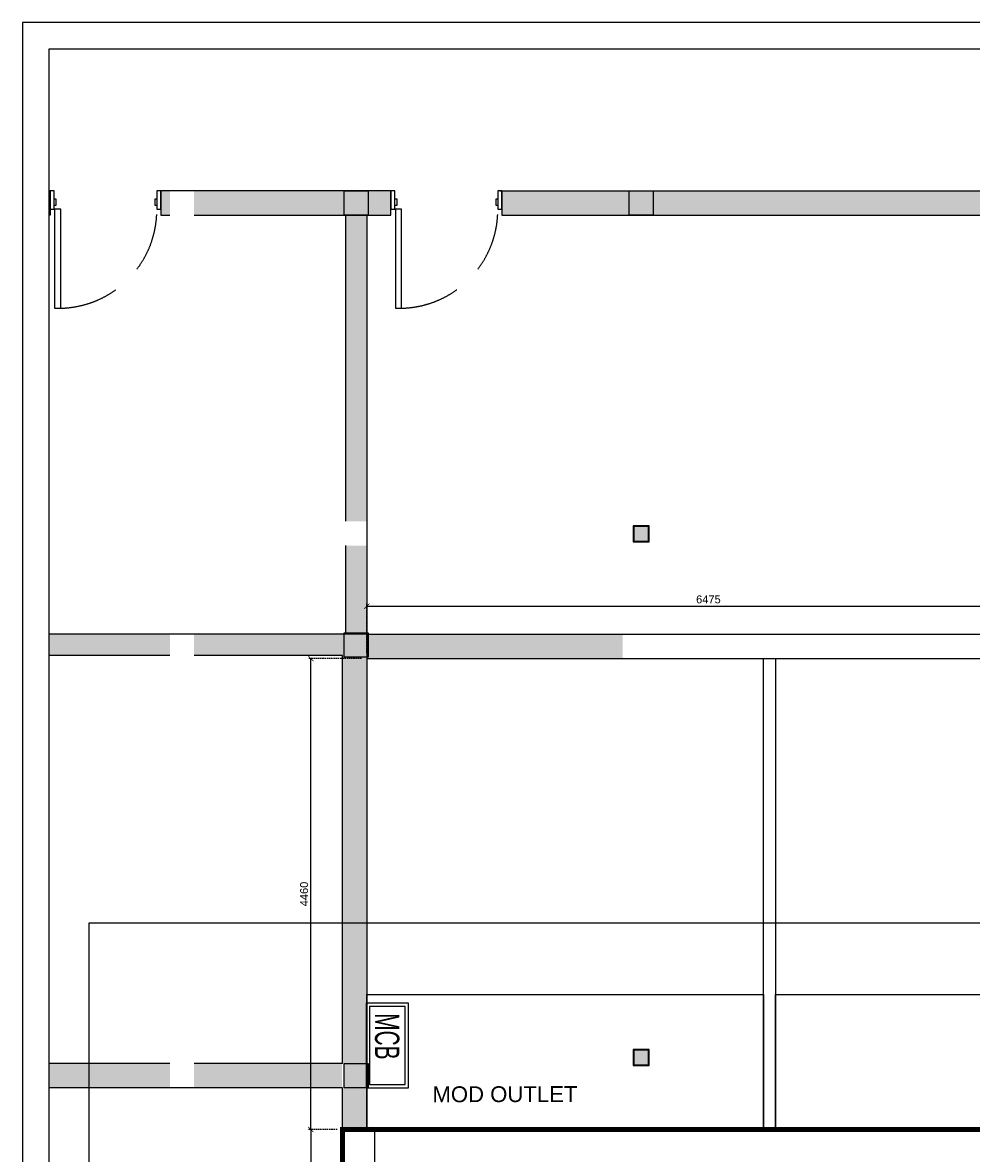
# Model space of a CAD drawing. Header units: millimetres. Extents: x 0 to 2243864, y 0 to 1237228.
# Tile 23 of 30: x 1041861 to 1050850, y 1164439 to 1175149. Entities that reach past the tile are written whole.
import ezdxf

# ---------------------------------------------------------------- set-up
doc = ezdxf.new("R2010")
doc.units = ezdxf.units.MM
doc.header["$LTSCALE"] = 7
doc.linetypes.add('Hidden', pattern=[6, 4, -2])
doc.linetypes.add('Hidden _system_', pattern=[6, 4, -2])
for name, color, linetype in [('CT-DIM', 3, 'Continuous'), ('E-ISOLATOT MV', 1, 'Continuous'), ('PD_BASE', 8, 'Continuous'), ('PD_DIMENSION', 201, 'Continuous')]:
    doc.layers.add(name, color=color, linetype=linetype)
doc.layers.add('PD_025_TEXT', color=61, linetype='Continuous', lineweight=25)
doc.layers.add('PD_ELEVATION_03', color=80, linetype='Continuous', lineweight=18)
doc.styles.add('ROMANS', font='ARIALN.TTF', dxfattribs={"width": 0.75})
doc.styles.get("Standard").update_dxf_attribs({"font": 'arial.ttf'})
doc.dimstyles.new('MM', dxfattribs={"dimtxt": 75, "dimasz": 50, "dimexe": 25, "dimexo": 50, "dimgap": 25, "dimtad": 1, "dimdec": 0, "dimrnd": 5, "dimtxsty": 'Standard', "dimblk": 'ARCHTICK', "dimcen": 2.5, "dimadec": 0, "dimazin": 0, "dimtfac": 1, "dimtdec": 0, "dimtmove": 0, "dimatfit": 3, "dimfxl": 1, "dimarcsym": 0})

# ---------------------------------------------------------------- blocks, each defined once
blk = doc.blocks.new('_ARCHTICK')
at = {"color": 0, "linetype": 'ByBlock', "const_width": 0.15}
blk.add_lwpolyline([(-0.5, -0.5), (0.5, 0.5)], dxfattribs=at)
blk = doc.blocks.new('*D98')
at = {"layer": 'Defpoints', "color": 0, "ltscale": 0.5, "transparency": 16777216}
for p in [(1045121, 1164665), (1045198, 1164665), (1045123, 1162665)]:
    blk.add_point(p, dxfattribs=at)
at = {"layer": 'PD_DIMENSION', "color": 0, "lineweight": -2, "ltscale": 0.5, "transparency": 16777216}
for p, q in [((1045171, 1164665), (1045223, 1164665)), ((1045198, 1162665), (1045198, 1164665)), ((1045173, 1162665), (1045223, 1162665))]:
    blk.add_line(p, q, dxfattribs=at)
at = {"layer": 'PD_DIMENSION', "color": 0, "lineweight": -2, "ltscale": 0.5, "transparency": 16777216, "xscale": 50, "yscale": 50, "zscale": 50}
for p, rotation in [((1045198, 1164665), 90), ((1045198, 1162665), 270)]:
    blk.add_blockref('_ARCHTICK', p, dxfattribs=dict(at, rotation=rotation))
at = {"layer": 'PD_DIMENSION', "color": 0, "ltscale": 0.5, "transparency": 16777216, "insert": (1045135, 1163665), "char_height": 75, "attachment_point": 5, "rotation": 90}
blk.add_mtext('2000', dxfattribs=at)
blk = doc.blocks.new('MCB ISOLATOR BOX')
at = {"layer": 'E-ISOLATOT MV', "color": 251}
for points in [[(0, 0.4), (0, -0.4), (0.4, -0.4), (0.4, 0.4)], [(0.03, 0.37), (0.03, -0.37), (0.37, -0.37), (0.37, 0.37)]]:
    blk.add_lwpolyline(points, close=True, dxfattribs=at)
at = {"layer": 'E-ISOLATOT MV', "color": 251, "insert": (0.087, -0.306), "char_height": 0.23, "width": 906.192, "attachment_point": 1, "rotation": 90, "style": 'ROMANS'}
blk.add_mtext('MCB', dxfattribs=at)
blk = doc.blocks.new('A$C25E72C76')
at = {"color": 251}
for p, q in [((0, 0), (-175, 0)), ((-175, -43), (-1111, -43)), ((-1111, -43), (-1111, -101)), ((-1111, -101), (-175, -101)), ((-175, 0), (-175, -38)), ((0, 0), (-175, 0)), ((-175, -38), (0, -38)), ((-175, -101), (-175, -43)), ((-137, -38), (-137, -57)), ((-137, -57), (-80, -57)), ((0, -38), (0, 0)), ((0, -1012), (-175, -1012)), ((-175, -1012), (-175, -1050)), ((0, -1050), (-175, -1050)), ((-175, -1050), (0, -1050)), ((-137, -993), (-137, -1012)), ((-80, -993), (-137, -993)), ((-80, -1012), (-80, -993)), ((0, -1050), (0, -1012))]:
    blk.add_line(p, q, dxfattribs=at)
at = {"color": 251, "elevation": 0}
blk.add_lwpolyline([(-80, -57), (-80, -38)], dxfattribs=at)
at = {"color": 251, "linetype": 'Hidden _system_', "ltscale": 20}
blk.add_arc((-179, -79), 933, 181.3133, 270.2195, dxfattribs=at)
blk = doc.blocks.new('*D127')
at = {"layer": 'Defpoints', "color": 0, "ltscale": 0.5, "transparency": 16777216}
for p in [(1020965, 1204655), (1021494, 1204655), (1021264, 1200195)]:
    blk.add_point(p, dxfattribs=at)
at = {"layer": 'PD_DIMENSION', "color": 0, "linetype": 'Hidden', "lineweight": -2, "ltscale": 0.5, "transparency": 16777216}
for p, q in [((1021444, 1204655), (1020940, 1204655)), ((1021214, 1200195), (1020940, 1200195))]:
    blk.add_line(p, q, dxfattribs=at)
at = {"layer": 'PD_DIMENSION', "color": 0, "lineweight": -2, "ltscale": 0.5, "transparency": 16777216}
blk.add_line((1020965, 1200195), (1020965, 1204655), dxfattribs=at)
at = {"layer": 'PD_DIMENSION', "color": 0, "lineweight": -2, "ltscale": 0.5, "transparency": 16777216, "xscale": 50, "yscale": 50, "zscale": 50}
for p, rotation in [((1020965, 1204655), 90), ((1020965, 1200195), 270)]:
    blk.add_blockref('_ARCHTICK', p, dxfattribs=dict(at, rotation=rotation))
at = {"layer": 'PD_DIMENSION', "color": 0, "ltscale": 0.5, "transparency": 16777216, "insert": (1020901, 1202425), "char_height": 75, "attachment_point": 5, "rotation": 90}
blk.add_mtext('4460', dxfattribs=at)
blk = doc.blocks.new('*D115')
at = {"layer": 'Defpoints', "color": 0, "ltscale": 0.5, "transparency": 16777216}
for p in [(1021264, 1200195), (1020965, 1198195), (1021494, 1198195)]:
    blk.add_point(p, dxfattribs=at)
at = {"layer": 'PD_DIMENSION', "color": 0, "linetype": 'Hidden', "lineweight": -2, "ltscale": 0.5, "transparency": 16777216}
for p, q in [((1021214, 1200195), (1020940, 1200195)), ((1021444, 1198195), (1020940, 1198195))]:
    blk.add_line(p, q, dxfattribs=at)
at = {"layer": 'PD_DIMENSION', "color": 0, "lineweight": -2, "ltscale": 0.5, "transparency": 16777216}
blk.add_line((1020965, 1200195), (1020965, 1198195), dxfattribs=at)
at = {"layer": 'PD_DIMENSION', "color": 0, "lineweight": -2, "ltscale": 0.5, "transparency": 16777216, "xscale": 50, "yscale": 50, "zscale": 50}
for p, rotation in [((1020965, 1200195), 90), ((1020965, 1198195), 270)]:
    blk.add_blockref('_ARCHTICK', p, dxfattribs=dict(at, rotation=rotation))
at = {"layer": 'PD_DIMENSION', "color": 0, "ltscale": 0.5, "transparency": 16777216, "insert": (1020901, 1199497), "char_height": 75, "attachment_point": 5, "rotation": 90}
blk.add_mtext('2000', dxfattribs=at)
blk = doc.blocks.new('*D116')
at = {"layer": 'Defpoints', "color": 0, "ltscale": 0.5, "transparency": 16777216}
for p in [(1027969, 1205151), (1021494, 1204655), (1027969, 1204655)]:
    blk.add_point(p, dxfattribs=at)
at = {"layer": 'PD_DIMENSION', "color": 0, "linetype": 'Hidden', "lineweight": -2, "ltscale": 0.5, "transparency": 16777216}
for p, q in [((1021494, 1204705), (1021494, 1205176)), ((1027969, 1204705), (1027969, 1205176))]:
    blk.add_line(p, q, dxfattribs=at)
at = {"layer": 'PD_DIMENSION', "color": 0, "lineweight": -2, "ltscale": 0.5, "transparency": 16777216}
blk.add_line((1021494, 1205151), (1027969, 1205151), dxfattribs=at)
at = {"layer": 'PD_DIMENSION', "color": 0, "lineweight": -2, "ltscale": 0.5, "transparency": 16777216, "xscale": 50, "yscale": 50, "zscale": 50, "rotation": 180}
blk.add_blockref('_ARCHTICK', (1021494, 1205151), dxfattribs=at)
at = {"layer": 'PD_DIMENSION', "color": 0, "lineweight": -2, "ltscale": 0.5, "transparency": 16777216, "xscale": 50, "yscale": 50, "zscale": 50}
blk.add_blockref('_ARCHTICK', (1027969, 1205151), dxfattribs=at)
at = {"layer": 'PD_DIMENSION', "color": 0, "ltscale": 0.5, "transparency": 16777216, "insert": (1024731, 1205215), "char_height": 75, "attachment_point": 5}
blk.add_mtext('6475', dxfattribs=at)
blk = doc.blocks.new('KJSDU')
at = {"layer": 'PD_BASE'}
h = blk.add_hatch(color=251, dxfattribs=at)
h.dxf.hatch_style = 1
h.paths.add_polyline_path([(1018483.9, 1209085.1), (1018483.9, 1208855.4), (1018493.8, 1208855.4), (1018493.8, 1209085.1)])
h = blk.add_hatch(color=251, dxfattribs=at)
h.dxf.hatch_style = 1
h.paths.add_polyline_path([(1019858.8, 1209084.7), (1019858.8, 1209085.1), (1019543.8, 1209085.1), (1019543.8, 1208855.4), (1019628.8, 1208855.4), (1019628.8, 1209084.7)])
h.paths.add_polyline_path([(1028558.8, 1209084.7), (1028558.8, 1209085.1), (1023978.8, 1209085.1), (1023978.8, 1209084.7), (1024208.8, 1209084.7), (1024208.8, 1208855.4), (1028328.8, 1208855.4), (1028328.8, 1209084.7)])
h.paths.add_polyline_path([(1032303.8, 1208856.4), (1032303.8, 1208855.4), (1032691.8, 1208855.4), (1032691.8, 1209085.1), (1032533.8, 1209085.1), (1032533.8, 1208856.4)])
h = blk.add_hatch(color=251, dxfattribs=at)
h.dxf.hatch_style = 1
h.paths.add_polyline_path([(1019858.8, 1208855.8), (1021723.8, 1208855.8), (1021723.8, 1209085), (1019858.8, 1209085)])
h = blk.add_hatch(color=251, dxfattribs=at)
h.dxf.hatch_style = 2
h.paths.add_polyline_path([(1021278.8, 1208853.5), (1021278.8, 1209083.5), (1021508.8, 1209083.5), (1021508.8, 1208853.5)])
h = blk.add_hatch(color=251, dxfattribs=at)
h.dxf.hatch_style = 1
h.paths.add_polyline_path([(1022773.8, 1208855.4), (1023978.8, 1208855.4), (1023978.8, 1209084.7), (1022773.8, 1209084.7)])
h = blk.add_hatch(color=251, dxfattribs=at)
h.dxf.hatch_style = 2
h.paths.add_polyline_path([(1023978.8, 1208853.5), (1023978.8, 1209083.5), (1024208.8, 1209083.5), (1024208.8, 1208853.5)])
h = blk.add_hatch(color=251, dxfattribs=at)
h.dxf.hatch_style = 1
h.paths.add_polyline_path([(1021293.8, 1205955), (1021493.8, 1205955), (1021493.8, 1205725), (1021293.8, 1205725), (1021293.8, 1204885.4), (1021493.8, 1204885.4), (1021493.8, 1208855.4), (1021293.8, 1208855.4)])
h = blk.add_hatch(color=251, dxfattribs=at)
h.dxf.hatch_style = 2
h.paths.add_polyline_path([(1024024.8, 1205767.8), (1024162.8, 1205767.8), (1024162.8, 1205905.8), (1024024.8, 1205905.8)], flags=16)
h.paths.add_polyline_path([(1024018.8, 1205761.8), (1024168.8, 1205761.8), (1024168.8, 1205911.8), (1024018.8, 1205911.8)])
h = blk.add_hatch(color=251, dxfattribs=at)
h.dxf.hatch_style = 1
h.paths.add_polyline_path([(1019858.8, 1204885.4), (1019858.8, 1204685.4), (1021262.3, 1204685.4), (1021262.3, 1204885.4)])
h.paths.add_polyline_path([(1018483.9, 1204885.4), (1018483.9, 1204685.4), (1019628.8, 1204685.4), (1019628.8, 1204885.4)])
h = blk.add_hatch(color=251, dxfattribs=at)
h.dxf.hatch_style = 1
h.paths.add_polyline_path([(1021263.6, 1200821), (1021489.6, 1200821), (1021489.6, 1200789.7), (1021493.8, 1200789.7), (1021493.8, 1204885.4), (1021263.6, 1204885.4)])
h = blk.add_hatch(color=251, dxfattribs=at)
h.dxf.hatch_style = 2
h.paths.add_polyline_path([(1021278.8, 1204669.2), (1021278.8, 1204899.2), (1021508.8, 1204899.2), (1021508.8, 1204669.2)])
h = blk.add_hatch(color=251, dxfattribs=at)
h.dxf.hatch_style = 1
h.paths.add_polyline_path([(1021493.8, 1204655.4), (1023918.9, 1204655.4), (1023918.9, 1204885.4), (1021493.8, 1204885.4)])
h = blk.add_hatch(color=251, dxfattribs=at)
h.dxf.hatch_style = 2
h.paths.add_polyline_path([(1024024.8, 1200807.5), (1024162.8, 1200807.5), (1024162.8, 1200945.5), (1024024.8, 1200945.5)], flags=16)
h.paths.add_polyline_path([(1024018.8, 1200801.5), (1024168.8, 1200801.5), (1024168.8, 1200951.5), (1024018.8, 1200951.5)])
h = blk.add_hatch(color=251, dxfattribs=at)
h.dxf.hatch_style = 1
h.paths.add_polyline_path([(1018483.9, 1200819.3), (1018483.9, 1200590.4), (1021263.6, 1200590.4), (1021263.6, 1200194.6), (1021493.6, 1200194.6), (1021493.8, 1200819.3), (1021489.6, 1200819.3), (1021489.6, 1200591), (1021259.6, 1200591), (1021259.6, 1200819.3), (1019858.8, 1200819.3), (1019858.8, 1200591), (1019628.8, 1200591), (1019628.8, 1200819.3)])
h = blk.add_hatch(color=251, dxfattribs=at)
h.dxf.hatch_style = 2
h.paths.add_polyline_path([(1021278.8, 1200589.8), (1021278.8, 1200819.8), (1021508.8, 1200819.8), (1021508.8, 1200589.8)])
at = {"layer": 'PD_BASE', "color": 251}
for p, q in [((1021278.8, 1209083.5), (1021508.8, 1209083.5)), ((1021278.8, 1208853.5), (1021278.8, 1209083.5)), ((1021508.8, 1209083.5), (1021508.8, 1208853.5)), ((1023978.8, 1209083.5), (1024208.8, 1209083.5)), ((1023978.8, 1208853.5), (1023978.8, 1209083.5)), ((1024208.8, 1209083.5), (1024208.8, 1208853.5)), ((1021508.8, 1208853.5), (1021278.8, 1208853.5)), ((1021293.8, 1208855.8), (1021293.8, 1205955)), ((1021493.8, 1208855.4), (1021493.6, 1200194.6)), ((1024208.8, 1208853.5), (1023978.8, 1208853.5)), ((1021293.8, 1205725), (1021293.8, 1204885.4)), ((1021278.8, 1204899.2, 0), (1021508.8, 1204899.2, 0)), ((1021278.8, 1204669.2, 0), (1021278.8, 1204899.2, 0)), ((1021493.8, 1204885.4), (1027695.5, 1204885.4)), ((1021508.8, 1204899.2, 0), (1021508.8, 1204669.2, 0)), ((1021508.8, 1204669.2, 0), (1021278.8, 1204669.2, 0)), ((1021493.8, 1204655.4), (1027968.8, 1204655.4)), ((1021278.8, 1200819.8), (1021508.8, 1200819.8)), ((1021278.8, 1200589.8), (1021278.8, 1200819.8)), ((1021508.8, 1200819.8), (1021508.8, 1200589.8)), ((1021508.8, 1200589.8), (1021278.8, 1200589.8))]:
    blk.add_line(p, q, dxfattribs=at)
for points in [[(1018233.9, 1190924.8), (1036915.9, 1190924.8), (1036915.9, 1210678.2), (1018233.9, 1210678.2)], [(1018483.9, 1191174.8), (1036665.9, 1191174.8), (1036665.9, 1210428.2), (1018483.9, 1210428.2)]]:
    blk.add_lwpolyline(points, close=True, dxfattribs=at)
at = {"layer": 'PD_BASE', "color": 251, "elevation": 0}
for points in [[(1018493.8, 1209085.4), (1018483.9, 1209085.4)], [(1018493.8, 1209085.1), (1018493.8, 1208855.4)], [(1021723.8, 1209085.5), (1019543.8, 1209085.4)], [(1019543.8, 1209085.1), (1019543.8, 1208855.4)], [(1019858.8, 1208855.4), (1021723.8, 1208855.4), (1021723.8, 1209085.4)], [(1022754.8, 1209085.4), (1028328.8, 1209085.4)], [(1022773.8, 1209085.4), (1022773.8, 1208855.4), (1027768.8, 1208855.3)], [(1018493.8, 1208855.4), (1018483.9, 1208855.4)], [(1019543.8, 1208855.4), (1019628.8, 1208855.4)], [(1021493.8, 1204885.4), (1018483.9, 1204885.4)], [(1019628.8, 1204685.3), (1018483.9, 1204685.3)], [(1021263.4, 1200819), (1021263.8, 1204685.3), (1019858.8, 1204685.3)], [(1019628.8, 1200819.2), (1018483.9, 1200819.3)], [(1021263.4, 1200819), (1019858.8, 1200819.2)], [(1021263.6, 1200590.4), (1018483.9, 1200589.9)], [(1021493.6, 1200194.6), (1021263.6, 1200194.6), (1021263.6, 1200590.4)]]:
    blk.add_lwpolyline(points, dxfattribs=at)
for points in [[(1024018.8, 1205761.8), (1024168.8, 1205761.8), (1024168.8, 1205911.8), (1024018.8, 1205911.8)], [(1024024.8, 1205767.8), (1024162.8, 1205767.8), (1024162.8, 1205905.8), (1024024.8, 1205905.8)], [(1024018.8, 1200801.5), (1024168.8, 1200801.5), (1024168.8, 1200951.5), (1024018.8, 1200951.5)], [(1024024.8, 1200807.5), (1024162.8, 1200807.5), (1024162.8, 1200945.5), (1024024.8, 1200945.5)]]:
    blk.add_lwpolyline(points, close=True, dxfattribs=at)
at = {"layer": 'PD_BASE', "color": 251, "rotation": 90.00000000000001}
for p in [(1018493.8, 1209085.1), (1021723.8, 1209085)]:
    blk.add_blockref('A$C25E72C76', p, dxfattribs=at)
at = {"layer": 'PD_BASE', "color": 251, "xscale": 1000.000000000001, "yscale": 1000.000000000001, "zscale": 1000.000000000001, "rotation": 180}
blk.add_blockref('MCB ISOLATOR BOX', (1021889.6, 1200990.1), dxfattribs=at)
at = {"layer": 'PD_BASE', "color": 251, "insert": (1023012, 1203216.2), "char_height": 200, "width": 12375.775, "attachment_point": 1}
blk.add_mtext('\\pi5750.23413;{\\fMicrosoft YaHei UI|b0|i0|c0|p34;\\W0.75;Food Hall\\P\\pi5983.99784;D-21\\P\\pi5779.72089;72.22 m²}', dxfattribs=at)
at = {"layer": 'PD_DIMENSION', "color": 251, "ltscale": 0.5}
dim = blk.add_linear_dim(base=(1027968.8, 1205151.5), p1=(1021493.8, 1204655.4), p2=(1027968.8, 1204655.4), dimstyle='MM', override={"dimtmove": 1}, dxfattribs=at)
dim.commit()
dim.dimension.update_dxf_attribs({"geometry": '*D116', "text_midpoint": (1024731.3, 1205214.8)})
dim = blk.add_linear_dim(base=(1020964.8, 1204655.4), p1=(1021263.6, 1200194.6), p2=(1021493.8, 1204655.4), angle=90, dimstyle='MM', override={"dimtmove": 1}, dxfattribs=at)
dim.commit()
dim.dimension.update_dxf_attribs({"geometry": '*D127', "text_midpoint": (1020901.5, 1202425)})
dim = blk.add_linear_dim(base=(1020964.8, 1198194.6), p1=(1021263.6, 1200194.6), p2=(1021493.8, 1198194.6), angle=90, dimstyle='MM', override={"dimtmove": 1}, dxfattribs=at)
dim.commit()
dim.dimension.update_dxf_attribs({"geometry": '*D115', "text_midpoint": (1020964.8, 1199496.9), "dimtype": 128})
blk = doc.blocks.new("KJSDVYUU'")
at = {"layer": 'CT-DIM', "color": 251}
blk.add_lwpolyline([(983921.4, 1139179.8), (999495.9, 1139179.8), (999495.9, 1130487.7), (983921.4, 1130487.7)], close=True, dxfattribs=at)
at = {"layer": 'PD_BASE', "color": 251}
for points in [[(990424.6, 1137221.8), (990309.6, 1137221.8), (990309.6, 1141682.6), (990424.6, 1141682.6)], [(990424.6, 1138500), (997739.6, 1138500), (997739.6, 1137221.6), (990424.6, 1137221.6)]]:
    blk.add_lwpolyline(points, close=True, dxfattribs=at)
at = {"layer": 'PD_BASE', "color": 251, "elevation": 0}
blk.add_lwpolyline([(986551.5, 1138500.1), (990309.6, 1138500.1), (990309.6, 1137221.8), (986551.5, 1137221.8)], close=True, dxfattribs=at)
at = {"layer": 'PD_BASE', "color": 251}
blk.add_blockref('KJSDU', (-34942.2, -62972.8), dxfattribs=at)
at = {"layer": 'PD_BASE', "color": 251, "insert": (987174.2, 1137630), "char_height": 50, "width": 3066.905, "attachment_point": 1, "rotation": 0.11409}
blk.add_mtext('{\\H3x;MOD OUTLET}', dxfattribs=at)

msp = doc.modelspace()

# ---------------------------------------------------------------- linework, layer by layer
at = {"layer": 'PD_ELEVATION_03', "const_width": 47, "elevation": 0}
msp.add_lwpolyline([(1043371, 1159533.3, -0.0443957), (1055709.6, 1160828.8), (1056519, 1160828.8), (1056519, 1164664.8), (1044890.9, 1164665), (1044890.4, 1162665), (1043371, 1162665)], format="xyb", close=True, dxfattribs=at)

# ---------------------------------------------------------------- block references
at = {"layer": 'PD_BASE', "color": 251}
msp.add_blockref("KJSDVYUU'", (58569.4, 27443.2), dxfattribs=at)

# ---------------------------------------------------------------- texts
at = {"layer": 'PD_025_TEXT', "insert": (1045743.6, 1165073.1), "char_height": 50, "width": 3066.905, "attachment_point": 1, "rotation": 0.11409}
msp.add_mtext('{\\H3x;MOD OUTLET}', dxfattribs=at)

# ---------------------------------------------------------------- dimensions: what is measured, and where the dimension line sits
at = {"layer": 'PD_DIMENSION', "ltscale": 0.5}
dim = msp.add_linear_dim(base=(1045197.9, 1164665), p1=(1045122.9, 1162665), p2=(1045120.9, 1164665), angle=90, dimstyle='MM', override={"dimtmove": 1}, dxfattribs=at)
dim.commit()
dim.dimension.update_dxf_attribs({"geometry": '*D98', "text_midpoint": (1045134.6, 1163665)})

doc.saveas('drawing.dxf')
